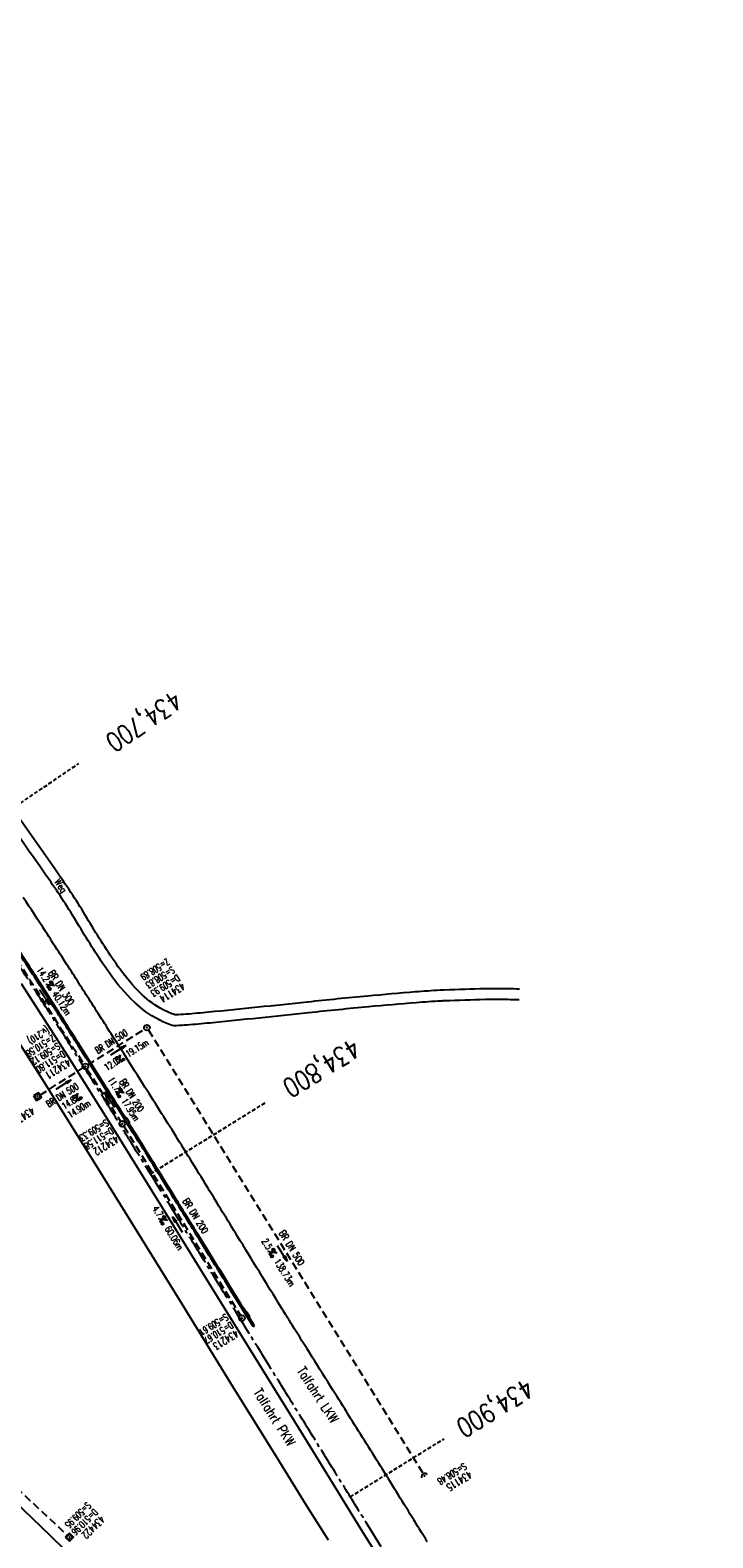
# Model space of a CAD drawing. Extents: x 454519 to 459636, y 422856 to 428936.
# Tile 27 of 82: x 457495 to 457675, y 425321 to 425718. Entities that reach past the tile are written whole.
import ezdxf
from ezdxf.enums import TextEntityAlignment as Align

# ---------------------------------------------------------------- set-up
doc = ezdxf.new("R2010")
doc.units = 0
doc.header["$LTSCALE"] = 2
doc.header["$MEASUREMENT"] = 0
for name, pattern in [('ACHSE', [5.5, 4, -0.5, 0.5, -0.5]), ('AUSGEZOGEN', [0]), ('GESTRICH-X2', [1.5, 1, -0.5]), ('GESTRICHELT', [0.75, 0.5, -0.25])]:
    doc.linetypes.add(name, pattern=pattern)
doc.layers.get('0').update_dxf_attribs({"linetype": 'CONTINUOUS'})
for name, color, linetype in [('ACHSETOP', 1, 'ACHSE'), ('FBR', 8, 'CONTINUOUS'), ('HEKTOM', 1, 'GESTRICHELT'), ('KANAL', 7, 'GESTRICH-X2'), ('PFEIL', 7, 'CONTINUOUS'), ('RINNE', 8, 'CONTINUOUS'), ('SCHACHTNR', 6, 'CONTINUOUS'), ('SCHRIFT', 7, 'AUSGEZOGEN'), ('SCHSYMBOL', 7, 'CONTINUOUS'), ('TEXTO', 4, 'CONTINUOUS'), ('TEXTU', 4, 'CONTINUOUS'), ('WEG', 8, 'AUSGEZOGEN')]:
    doc.layers.add(name, color=color, linetype=linetype)
doc.styles.add('ROMANS', font='romans.shx', dxfattribs={"width": 0.8})

# ---------------------------------------------------------------- blocks, each defined once
blk = doc.blocks.new('GST')
at = {"color": 0}
blk.add_circle((0, 0), 0.75, dxfattribs=at)
blk.add_point((0, 0), dxfattribs=at)
blk = doc.blocks.new('10')
blk.add_blockref('GST', (0, 0))
blk = doc.blocks.new('PROM')
blk.add_line((1.57, 1.82), (0.02, 0.02))
for centre, radius in [((0.32, 1.51), 0.317), ((0.94, 0.29), 0.283), ((1.64, 0.29), 0.283)]:
    blk.add_circle(centre, radius)
blk.add_arc((0.99, 2.68), 1.03, 239.1414, 303.3549)
blk = doc.blocks.new('PFEIL2')
at = {"color": 0}
for p, q in [((0.88, 0), (-2.4, -0.01)), ((0.88, -0.27), (0.88, 0.28)), ((0.88, 0.28), (2.43, 0.01)), ((0.91, 0.27), (0.88, 0.26)), ((0.97, 0.26), (0.88, 0.25)), ((1.02, 0.25), (0.88, 0.23)), ((1.07, 0.24), (0.88, 0.21)), ((1.13, 0.23), (0.88, 0.19)), ((1.18, 0.22), (0.88, 0.17)), ((1.24, 0.21), (0.88, 0.15)), ((1.29, 0.21), (0.88, 0.14)), ((1.34, 0.2), (0.88, 0.12)), ((1.4, 0.19), (0.88, 0.1)), ((1.45, 0.18), (0.88, 0.08)), ((1.51, 0.17), (0.88, 0.06)), ((1.56, 0.16), (0.88, 0.04)), ((1.61, 0.15), (0.88, 0.02)), ((1.67, 0.14), (0.88, 0.01)), ((1.72, 0.13), (0.88, -0.01)), ((1.78, 0.12), (0.88, -0.03)), ((1.83, 0.11), (0.88, -0.05)), ((1.88, 0.1), (0.88, -0.07)), ((1.94, 0.09), (0.88, -0.09)), ((2.05, 0.08), (0.88, -0.12)), ((1.99, 0.08), (0.88, -0.11)), ((2.1, 0.07), (0.88, -0.14)), ((2.15, 0.06), (0.88, -0.16)), ((2.21, 0.05), (0.88, -0.18)), ((2.26, 0.04), (0.88, -0.2)), ((2.32, 0.03), (0.88, -0.22)), ((2.37, 0.02), (0.88, -0.23)), ((2.42, 0.01), (0.88, -0.25)), ((2.43, 0.01), (0.88, -0.27))]:
    blk.add_line(p, q, dxfattribs=at)
blk = doc.blocks.new('40')
at = {"color": 0}
blk.add_arc((0.02, 0.31), 0.91, 192.5363, 347.4637, dxfattribs=at)
blk.add_point((0, 0), dxfattribs=at)
blk = doc.blocks.new('20')
blk.add_lwpolyline([(-0.75, -0.75), (0.75, -0.75), (0.75, 0.75), (-0.75, 0.75)], close=True)
blk.add_circle((0, 0), 0.676)
blk.add_point((0, 0))

msp = doc.modelspace()

# ---------------------------------------------------------------- linework, layer by layer
at = {"layer": 'ACHSETOP', "flags": 128}
msp.add_lwpolyline([(457915.72, 424851.29, -0.000006), (457913.58, 424853.81, -0.000044), (457913.3, 424854.14), (457897.16, 424873.22, 0.000004), (457889.08, 424882.77, -0.000008), (457881.01, 424892.31, -0.000002), (457872.61, 424902.22, -0.000003), (457864.86, 424911.39), (457848.71, 424930.47, 0.000027), (457843.58, 424936.54, -0.000013), (457838.45, 424942.6, -0.000828), (457837.34, 424943.91, -0.000193), (457832.58, 424949.58, -0.002836), (457826.36, 424957.07, -0.00181), (457816.73, 424968.91, -0.002663), (457809.62, 424977.8, -0.002228), (457801.22, 424988.52, -0.002227), (457793.59, 424998.45, -0.002235), (457786.07, 425008.4, -0.002237), (457778.64, 425018.43, -0.002229), (457771.27, 425028.55, -0.002228), (457764.01, 425038.74, -0.002231), (457756.84, 425048.97, -0.002238), (457749.71, 425059.34, -0.00227), (457742.78, 425069.63, -0.002201), (457734.87, 425081.59, -0.002958), (457729.08, 425090.55, -0.001376), (457721.3, 425102.82, -0.002197), (457716.48, 425110.54, -0.000018), (457715.87, 425111.53, 0.000102), (457715.76, 425111.71, 0.000005), (457709.19, 425122.34, -0.000006), (457702.61, 425132.97), (457689.46, 425154.23), (457676.31, 425175.49), (457663.16, 425196.75, -0.000006), (457656.58, 425207.38, 0.000006), (457650.01, 425218.01), (457636.86, 425239.28), (457623.71, 425260.54, -0.000006), (457617.13, 425271.17, 0.000006), (457610.56, 425281.8), (457597.41, 425303.06), (457584.25, 425324.32, -0.000017), (457577.68, 425334.95, 0.000017), (457571.1, 425345.59, 0.000011), (457564.53, 425356.22, -0.000007), (457557.95, 425366.85, -0.000002), (457550.82, 425378.37, -0.000002), (457544.8, 425388.11, -0.000012), (457538.23, 425398.74, 0.000002), (457531.65, 425409.37, 0.000013), (457522.15, 425424.73, 0.000036), (457518.82, 425430.11, 0.000002), (457518.5, 425430.63, 0.001494), (457513.17, 425439.19, 0.001009), (457505.21, 425451.81, 0.002111), (457499.48, 425460.77, 0.001564), (457491.66, 425472.81, 0.001564), (457484.79, 425483.24, 0.001559), (457477.84, 425493.65, 0.001562), (457470.82, 425504.02, 0.001568), (457463.77, 425514.31, 0.001567), (457456.64, 425524.56, 0.001562), (457449.44, 425534.8, 0.001556), (457442.17, 425544.98, 0.001559), (457434.85, 425555.1, 0.001564), (457427.46, 425565.18, 0.001563), (457420.01, 425575.22, 0.001565), (457412.5, 425585.2, 0.001564), (457404.92, 425595.15, 0.001562), (457397.28, 425605.05, 0.001562), (457389.58, 425614.89, 0.001563), (457381.81, 425624.71, 0.001568), (457374, 425634.44, 0.001561), (457366.14, 425644.12, 0.001554), (457358.17, 425653.79, 0.001558), (457350.15, 425663.42, 0.001564), (457342.11, 425672.95, 0.001572), (457334, 425682.43, 0.001566), (457325.8, 425691.9, 0.00156), (457317.56, 425701.31, 0.001562), (457309.26, 425710.65, 0.00156), (457300.91, 425719.93, 0.001558), (457292.49, 425729.18, 0.001564), (457284, 425738.39, 0.001569), (457275.49, 425747.51, 0.001564), (457266.01, 425757.53, 0.001926), (457258.25, 425765.62, 0.001186), (457247.56, 425776.64, 0.001887), (457240.8, 425783.52, 0.000041), (457237.45, 425786.9, 0.000316), (457237.01, 425787.34, 0.000002), (457228.45, 425795.96, 0.000003), (457223.19, 425801.26), (457205.57, 425819), (457187.95, 425836.74), (457170.34, 425854.48), (457152.72, 425872.22), (457135.11, 425889.96), (457117.49, 425907.69), (457099.87, 425925.43), (457082.26, 425943.17), (457064.64, 425960.91, 0.000014), (457055.83, 425969.78, -0.000014), (457047.03, 425978.65), (457029.41, 425996.39), (457011.79, 426014.13), (456994.18, 426031.87), (456976.56, 426049.61), (456958.95, 426067.35), (456941.33, 426085.09), (456923.71, 426102.82), (456906.1, 426120.56, 0.000014), (456897.29, 426129.43, -0.000014), (456888.48, 426138.3), (456870.86, 426156.04), (456853.25, 426173.78), (456835.63, 426191.52), (456818.02, 426209.26), (456800.4, 426227), (456782.78, 426244.74), (456765.17, 426262.47), (456747.55, 426280.21), (456729.93, 426297.95), (456712.32, 426315.69), (456694.7, 426333.43), (456677.09, 426351.17), (456659.47, 426368.91), (456641.85, 426386.65), (456624.24, 426404.39), (456606.62, 426422.13), (456589.01, 426439.87, 0.000014), (456580.2, 426448.74, -0.000014), (456571.39, 426457.6), (456553.77, 426475.34), (456536.16, 426493.08), (456518.54, 426510.82), (456500.93, 426528.56), (456483.31, 426546.3), (456465.69, 426564.04), (456448.08, 426581.78), (456430.46, 426599.52, 0.000014), (456421.65, 426608.39, -0.000014), (456412.84, 426617.26), (456395.23, 426634.99), (456383.63, 426646.67, 0.000725), (456382.56, 426647.75, 0.000156), (456377.6, 426652.72, 0.002626), (456370.69, 426659.55, 0.001668), (456359.73, 426670.21, 0.002498), (456351.52, 426678.06, 0.002083), (456341.58, 426687.4, 0.002085), (456332.39, 426695.88, 0.002089), (456323.15, 426704.28, 0.002082), (456313.84, 426712.59, 0.002074), (456304.43, 426720.86, 0.002079), (456294.95, 426729.04, 0.002087), (456285.44, 426737.12, 0.002093), (456275.86, 426745.12, 0.002088), (456266.18, 426753.06, 0.002077), (456256.46, 426760.91, 0.002077), (456246.66, 426768.68, 0.002082), (456236.8, 426776.37, 0.002086), (456226.89, 426783.97, 0.002088), (456215.98, 426792.19, 0.002513), (456206.86, 426798.93, 0.001652), (456194.46, 426807.93, 0.002613), (456186.58, 426813.55, 0.000131), (456181.19, 426817.36, 0.000661), (456180.12, 426818.11, 0.000001), (456173.12, 426823.01, -0.000002), (456166.12, 426827.92), (456145.65, 426842.27), (456125.17, 426856.61), (456104.7, 426870.96), (456084.23, 426885.31, 0.000012), (456075.03, 426891.75, -0.000012), (456065.83, 426898.2, -0.00044), (456065.72, 426898.27, -0.000024), (456063.76, 426899.66, -0.003713), (456055.72, 426905.4, -0.002427), (456043.53, 426914.34, -0.004512), (456034.85, 426920.89, -0.003471), (456023.71, 426929.59, -0.003476), (456013.96, 426937.42, -0.003478), (456004.33, 426945.38, -0.003472), (455994.81, 426953.46, -0.003468), (455985.39, 426961.7, -0.003467), (455976.09, 426970.06, -0.003474), (455966.91, 426978.53, -0.003474), (455957.86, 426987.14, -0.003467), (455948.91, 426995.88, -0.00347), (455940.09, 427004.74, -0.003474), (455931.4, 427013.72, -0.003479), (455922.83, 427022.81, -0.003475), (455914.39, 427032.04, -0.003471), (455906.07, 427041.38, -0.003476), (455897.89, 427050.82, -0.00347), (455889.85, 427060.38, -0.003463), (455881.92, 427070.06, -0.00347), (455874.13, 427079.85, -0.003479), (455866.5, 427089.73, -0.003479), (455859, 427099.71, -0.003469), (455851.62, 427109.82, -0.003465), (455844.39, 427120.03, -0.003473), (455837.31, 427130.32, -0.003478), (455830.37, 427140.71, -0.003474), (455823.57, 427151.21, -0.00347), (455816.92, 427161.79, -0.003471), (455810.42, 427172.47, -0.003472), (455804.07, 427183.23, -0.003473), (455797.87, 427194.08, -0.003473), (455791.42, 427205.75, -0.003967), (455785.92, 427216.04, -0.002976), (455778.94, 427229.57, -0.004632), (455774.58, 427238.32, -0.000579), (455770.49, 427246.77, -0.001724), (455769.13, 427249.62, -0.000007), (455765.12, 427258.07, -0.000021), (455763.79, 427260.87), (455753.08, 427283.46), (455742.37, 427306.05), (455731.66, 427328.64, -0.000016), (455726.85, 427338.77, 0.000012), (455722.05, 427348.89, 0.000505), (455721.99, 427349.02, 0.000029), (455720.94, 427351.23, 0.005761), (455716.62, 427360.03, 0.003719), (455709.66, 427373.54, 0.006688), (455704.46, 427383.16, 0.005204), (455697.47, 427395.36, 0.00521), (455691.03, 427406.07, 0.005208), (455684.38, 427416.66, 0.005212), (455677.5, 427427.1, 0.005215), (455670.41, 427437.39, 0.005208), (455663.11, 427447.52, 0.005201), (455655.59, 427457.52, 0.005205), (455647.54, 427467.76, 0.005666), (455639.94, 427477.01, 0.004763), (455630.21, 427488.37, 0.007089), (455623.49, 427495.84, 0.001658), (455615.56, 427504.36, 0.003572), (455611.84, 427508.28, 0.000012), (455608, 427512.26, -0.000027), (455606.32, 427514), (455588.97, 427532), (455571.61, 427550), (455554.26, 427567.99), (455536.91, 427585.99, 0.000014), (455528.23, 427594.99, -0.000014), (455519.55, 427603.99), (455502.2, 427621.98), (455484.85, 427639.98, 0.000002), (455479.31, 427645.72, -0.000001), (455473.77, 427651.47, -0.001156), (455472.6, 427652.69, -0.000265), (455467.53, 427658.01, -0.003963), (455460.87, 427665.1, -0.002525), (455450.56, 427676.37, -0.003728), (455442.98, 427684.88, -0.00312), (455434.07, 427695.16, -0.003121), (455425.99, 427704.71, -0.003125), (455418.05, 427714.35, -0.003131), (455410.22, 427724.09, -0.003129), (455402.51, 427733.93, -0.003124), (455394.93, 427743.86, -0.003122), (455387.47, 427753.9, -0.003123), (455380.13, 427764.03, -0.003127), (455372.93, 427774.24, -0.003128), (455365.85, 427784.53, -0.003125), (455358.9, 427794.93, -0.003121), (455351.83, 427805.8, -0.003366), (455345.4, 427815.97, -0.002883), (455337.58, 427828.68, -0.004268), (455332.42, 427837.34, -0.001081), (455326.42, 427847.67, -0.002226), (455323.54, 427852.71, -0.000009), (455321.01, 427857.17, 0.000021), (455319.97, 427859.01), (455307.64, 427880.76, -0.000002), (455301.48, 427891.64, 0.000005), (455295.32, 427902.52, 0.000005), (455289.16, 427913.39, -0.000006), (455283, 427924.27, -0.000002), (455276.84, 427935.15, -0.000002), (455270.68, 427946.02, -0.000003), (455264.52, 427956.9, 0.000003), (455258.36, 427967.77, 0.000002), (455252.2, 427978.65, 0.000002), (455246.03, 427989.53, 0.000006), (455239.87, 428000.4, -0.000005), (455233.71, 428011.28, -0.000005), (455227.55, 428022.16, 0.000005), (455221.39, 428033.03, 0.000005), (455215.23, 428043.91, -0.000005), (455209.07, 428054.78, -0.000005), (455202.91, 428065.66, 0.000005), (455196.75, 428076.54, 0.000005), (455190.59, 428087.41, -0.000006), (455184.42, 428098.29, -0.000002), (455178.26, 428109.17, -0.000002), (455172.1, 428120.04, -0.000003), (455165.94, 428130.92, 0.000003), (455159.78, 428141.79, 0.000002), (455153.62, 428152.67, 0.000002), (455147.46, 428163.55, 0.000006), (455141.3, 428174.42, -0.000005), (455135.14, 428185.3, -0.000005), (455128.98, 428196.18, 0.000005), (455122.82, 428207.05, 0.000005), (455116.66, 428217.93, -0.000009), (455110.49, 428228.8), (455098.17, 428250.56), (455091.75, 428261.89, 0.000684), (455090.33, 428264.4, 0.000218), (455085.82, 428272.29, 0.001881), (455080.96, 428280.74, 0.001202), (455073.26, 428293.91, 0.001632), (455067.33, 428303.92, 0.001421), (455060.45, 428315.38, 0.001428), (455053.96, 428326.06, 0.001428), (455047.4, 428336.7, 0.00142), (455040.79, 428347.29, 0.001417), (455034.11, 428357.87, 0.001416), (455027.36, 428368.42, 0.00142), (455020.58, 428378.89, 0.001425), (455013.72, 428389.34, 0.001425), (455006.81, 428399.76, 0.001418), (454999.84, 428410.12, 0.001415), (454992.8, 428420.47, 0.001417), (454985.7, 428430.77, 0.00142), (454978.56, 428441.01, 0.001426), (454971.36, 428451.22, 0.001423), (454964.09, 428461.4, 0.00142), (454956.76, 428471.54, 0.001422), (454949.38, 428481.62, 0.001169), (454943.26, 428489.9, 0.001416)], format="xyb", dxfattribs=at)
at = {"layer": 'ACHSETOP'}
msp.add_lwpolyline([(458142.07, 424478.93, -0.000001), (458146.87, 424467.39, 0.000017), (458151.67, 424455.85, 0.000009), (458156.47, 424444.3, -0.000011), (458161.27, 424432.76, -0.000008), (458166.07, 424421.22, 0.000009), (458170.87, 424409.68, 0.000009)], format="xyb", dxfattribs=at)
at = {"layer": 'FBR', "flags": 128}
for points in [[(457176.51, 425850.98, -0.000001), (457160.29, 425867.39, -0.000176)], [(457075.09, 425953.15, -0.000002), (457067.24, 425961.04, 0.000002), (457059.38, 425968.93, 0.000158)], [(457599.9, 425319.97, -0.000919), (457591.8, 425333.07, 0.001769), (457587.59, 425339.87, 0.000208), (457583.38, 425346.6, -0.000105), (457575.05, 425359.9, -0.000052), (457564.23, 425377.18, -0.000352), (457562.63, 425379.75, -0.001592), (457561.47, 425381.62, -0.00016), (457549.98, 425400.33, -0.000599), (457542.15, 425413.12, 0.001005), (457537.47, 425420.74, 0.002119), (457533.83, 425426.61, 0.000891), (457525.06, 425440.51, 0.000432), (457519.29, 425449.61, 0.000367), (457512.47, 425460.32, 0.000959), (457506.27, 425470.02, 0.000877), (457499.44, 425480.6, 0.00249), (457493.61, 425489.51, 0.002058)], [(457612.23, 425300.18, 0.000088), (457601.72, 425317.05, -0.000507)]]:
    msp.add_lwpolyline(points, format="xyb", dxfattribs=at)
at = {"layer": 'FBR'}
for points in [[(457830.44, 424948.93, 0.000001), (457838.48, 424939.43, 0.000001), (457846.15, 424930.39, 0.000007)], [(457830.44, 424948.93, 0.000001), (457838.48, 424939.43, 0.000001), (457846.15, 424930.39, 0.000007)], [(457698.12, 425105.11, -0.000021), (457705.74, 425096.15, 0.000017), (457713.37, 425087.18, 0.000002), (457721.98, 425077.06, -0.000001), (457730.58, 425066.93, -0.000044)], [(457698.12, 425105.11, -0.000021), (457705.74, 425096.15, 0.000017), (457713.37, 425087.18, 0.000002), (457721.98, 425077.06, -0.000001), (457730.58, 425066.93, -0.000044)], [(457492.81, 425329.22, -0.001895), (457505.42, 425316.99, -0.002606)]]:
    msp.add_lwpolyline(points, format="xyb", dxfattribs=at)
for points in [[(457573.91, 425320.33), (457568.16, 425329.53), (457560.42, 425342.03), (457548.83, 425360.68), (457534.68, 425383.62), (457523.53, 425401.61), (457510.19, 425423.13), (457498.22, 425442.3), (457485.41, 425462.32), (457472.24, 425482.39), (457459.35, 425501.42), (457445.07, 425521.94), (457431.49, 425540.89), (457417.46, 425560.03), (457402.44, 425580.36), (457388.3, 425598.7), (457374.25, 425616.42), (457358.36, 425636.18), (457343.86, 425653.73), (457327.86, 425672.62), (457312.22, 425690.74), (457296.75, 425708.12), (457288.55, 425717.34), (457281.48, 425724.93)], [(457493.06, 425466.93), (457505.95, 425446.8), (457517.85, 425427.8), (457531.26, 425406.09), (457542.36, 425388.21), (457556.44, 425365.38), (457568.27, 425346.24), (457575.57, 425334.38), (457581.76, 425324.44), (457589.24, 425312.29), (457594.61, 425303.6), (457601.42, 425292.62), (457608.72, 425280.78)]]:
    msp.add_lwpolyline(points, dxfattribs=at)
at = {"layer": 'HEKTOM'}
for p, q in [((457472.97, 425500.88), (457508.19, 425524.81)), ((457527.06, 425416.81), (457557.67, 425435.76)), ((457579.66, 425331.75), (457604.35, 425347.03))]:
    msp.add_line(p, q, dxfattribs=at)
at = {"layer": 'KANAL'}
for p, q in [((457488.69, 425478.22), (457509.53, 425445.69)), ((457510.56, 425445.47), (457525.5, 425454.88)), ((457526.53, 425454.66), (457598.75, 425337.97)), ((457497.97, 425437.53), (457509.31, 425444.66)), ((457510.34, 425444.44), (457519.22, 425430.59)), ((457520.03, 425429.31), (457550.75, 425379.47)), ((457472, 425352.56), (457505.19, 425321.69))]:
    msp.add_line(p, q, dxfattribs=at)
at = {"layer": 'RINNE'}
for p, q in [((457495.5, 425470.22), (457496.02, 425470.14)), ((457496.22, 425469.1), (457496.75, 425469.01)), ((457496.94, 425467.97), (457497.47, 425467.89)), ((457497.67, 425466.85), (457498.19, 425466.76)), ((457498.39, 425465.72), (457498.92, 425465.64)), ((457499.11, 425464.6), (457499.64, 425464.52)), ((457499.83, 425463.47), (457500.36, 425463.39)), ((457500.55, 425462.35), (457501.07, 425462.27)), ((457501.26, 425461.23), (457501.79, 425461.14)), ((457501.98, 425460.1), (457502.51, 425460.02)), ((457502.7, 425458.98), (457503.22, 425458.9)), ((457503.41, 425457.85), (457503.94, 425457.77)), ((457504.13, 425456.73), (457504.65, 425456.65)), ((457504.84, 425455.61), (457505.36, 425455.53)), ((457505.55, 425454.49), (457506.08, 425454.4)), ((457506.26, 425453.36), (457506.79, 425453.28)), ((457506.97, 425452.24), (457507.5, 425452.16)), ((457507.68, 425451.12), (457508.21, 425451.04)), ((457508.39, 425449.99), (457508.92, 425449.91)), ((457509.1, 425448.87), (457509.63, 425448.79)), ((457509.81, 425447.75), (457510.34, 425447.67)), ((457510.52, 425446.63), (457511.04, 425446.55)), ((457511.23, 425445.5), (457511.75, 425445.42)), ((457511.94, 425444.38), (457512.46, 425444.3)), ((457512.64, 425443.26), (457513.17, 425443.18)), ((457513.35, 425442.14), (457513.88, 425442.06)), ((457514.06, 425441.02), (457514.58, 425440.93)), ((457514.77, 425439.89), (457515.29, 425439.81)), ((457515.47, 425438.77), (457516, 425438.69)), ((457516.18, 425437.65), (457516.7, 425437.57)), ((457516.89, 425436.53), (457517.41, 425436.45)), ((457517.59, 425435.41), (457518.12, 425435.32)), ((457518.3, 425434.28), (457518.82, 425434.2)), ((457519, 425433.16), (457519.53, 425433.08)), ((457519.71, 425432.04), (457520.23, 425431.96)), ((457521.12, 425429.8), (457521.64, 425429.71)), ((457521.83, 425428.67), (457522.35, 425428.59)), ((457522.53, 425427.55), (457523.05, 425427.47)), ((457523.23, 425426.43), (457523.76, 425426.35)), ((457523.94, 425425.31), (457524.46, 425425.23)), ((457524.64, 425424.19), (457525.16, 425424.11)), ((457525.34, 425423.07), (457525.86, 425422.99)), ((457526.03, 425421.95), (457526.56, 425421.86)), ((457526.73, 425420.83), (457527.25, 425420.74)), ((457527.42, 425419.7), (457527.95, 425419.62)), ((457528.12, 425418.58), (457528.64, 425418.5)), ((457528.81, 425417.47), (457529.33, 425417.38)), ((457529.5, 425416.35), (457530.02, 425416.26)), ((457530.2, 425415.23), (457530.72, 425415.14)), ((457530.89, 425414.11), (457531.41, 425414.02)), ((457531.58, 425412.99), (457532.1, 425412.9)), ((457532.27, 425411.87), (457532.79, 425411.78)), ((457532.97, 425410.75), (457533.49, 425410.66)), ((457533.66, 425409.63), (457534.18, 425409.54)), ((457534.35, 425408.51), (457534.87, 425408.43)), ((457535.04, 425407.39), (457535.56, 425407.31)), ((457535.73, 425406.27), (457536.25, 425406.19)), ((457536.43, 425405.15), (457536.95, 425405.07)), ((457537.12, 425404.03), (457537.64, 425403.95)), ((457537.81, 425402.91), (457538.33, 425402.83)), ((457538.5, 425401.79), (457539.02, 425401.71)), ((457539.2, 425400.67), (457539.72, 425400.59)), ((457539.89, 425399.55), (457540.41, 425399.47)), ((457540.58, 425398.43), (457541.1, 425398.35)), ((457541.27, 425397.31), (457541.79, 425397.23)), ((457541.97, 425396.19), (457542.49, 425396.11)), ((457542.66, 425395.07), (457543.18, 425394.99)), ((457543.35, 425393.95), (457543.87, 425393.87)), ((457544.05, 425392.83), (457544.57, 425392.75)), ((457544.74, 425391.71), (457545.26, 425391.63)), ((457545.43, 425390.59), (457545.95, 425390.51)), ((457546.12, 425389.47), (457546.65, 425389.39)), ((457546.82, 425388.35), (457547.34, 425388.27)), ((457547.51, 425387.23), (457548.03, 425387.15)), ((457548.2, 425386.11), (457548.73, 425386.03)), ((457548.9, 425384.99), (457549.42, 425384.91)), ((457549.59, 425383.87), (457550.11, 425383.79)), ((457550.28, 425382.75), (457550.81, 425382.67)), ((457550.98, 425381.63), (457551.5, 425381.55)), ((457551.67, 425380.51), (457552.19, 425380.43)), ((457553.06, 425378.27), (457553.58, 425378.19)), ((457553.75, 425377.15), (457554.27, 425377.07))]:
    msp.add_line(p, q, dxfattribs=at)
for points in [[(457554.09, 425376.6, -0.000102), (457548.32, 425385.92, -0.000069), (457539.76, 425399.76, -0.000122), (457533.16, 425410.43, 0.000149), (457527.75, 425419.17, 0.001701), (457522.55, 425427.53, 0.000627), (457508.31, 425450.13, 0.000979), (457502.2, 425459.76, 0.001062), (457496.52, 425468.63, 0.003583), (457489.15, 425479.91, 0.002194), (457476.91, 425498.19, 0.001156), (457470.1, 425508.2, 0.001366), (457464.3, 425516.65, 0.002518), (457453.8, 425531.67, 0.002518), (457443.15, 425546.59, 0.00125), (457436.91, 425555.2, 0.001137), (457429.99, 425564.65, 0.000868), (457425.11, 425571.26, 0.002191)], [(457520.57, 425431.42, 0.000525), (457508.65, 425450.34, 0.000979), (457502.53, 425459.98, 0.001062), (457496.86, 425468.84, 0.003272), (457490.13, 425479.15, 0.002194)], [(457552.21, 425380.39, -0.000063), (457548.66, 425386.13, -0.000069), (457540.1, 425399.97, -0.000122), (457533.5, 425410.64, 0.000149), (457528.09, 425419.39, 0.001701), (457522.89, 425427.74, 0.000067), (457521.37, 425430.15, 0.000979)], [(457554.43, 425376.81, -0.000025), (457553.01, 425379.11, -0.000069)]]:
    msp.add_lwpolyline(points, format="xyb", dxfattribs=at)
at = {"layer": 'RINNE', "flags": 128}
msp.add_lwpolyline([(457554.09, 425376.6), (457554.43, 425376.81)], dxfattribs=at)
at = {"layer": 'SCHSYMBOL'}
for points in [[(457521.03, 425429.94), (457520.23, 425431.21), (457520.72, 425431.52), (457521.52, 425430.25)], [(457552.67, 425378.9), (457551.88, 425380.18), (457552.37, 425380.49), (457553.16, 425379.21)]]:
    msp.add_lwpolyline(points, close=True, dxfattribs=at)
at = {"layer": 'WEG'}
for points in [[(457624.15, 425465.43, 0.004288), (457618.01, 425465.53, 0.009357), (457615.11, 425465.5, 0.000585), (457604.38, 425465.17, 0.006301), (457603.31, 425465.12, 0.00556), (457596.75, 425464.67, 0.002886), (457584.22, 425463.59, 0.004034), (457568.36, 425462.01, -0.002453), (457542.38, 425459.34, -0.003745), (457536.47, 425458.8, -0.007789), (457533.7, 425458.62, -0.099329), (457533.5, 425458.64, -0.034408), (457530.4, 425460, -0.069783), (457524.89, 425463.95, -0.050858), (457518.51, 425471.39, -0.017893), (457510.79, 425483.41, 0.01867), (457503.16, 425495.26, 0.001486), (457479.77, 425528.51, 0.004412)], [(457624.08, 425462.59, 0.004288), (457617.98, 425462.69, 0.009357), (457615.19, 425462.65, 0.000585), (457604.47, 425462.32, 0.006301), (457603.48, 425462.28, 0.00556), (457596.98, 425461.83, 0.002886), (457584.48, 425460.76, 0.004034), (457568.66, 425459.18, -0.002453), (457542.66, 425456.5, -0.003745), (457536.71, 425455.96, -0.007789), (457533.84, 425455.77, -0.099329), (457532.54, 425455.96, -0.034402), (457529.08, 425457.48, -0.069789), (457522.92, 425461.89, -0.050858), (457516.17, 425469.77, -0.017893), (457508.34, 425481.96, 0.01867), (457500.82, 425493.62, 0.001486), (457477.45, 425526.86, 0.004412)]]:
    msp.add_lwpolyline(points, format="xyb", dxfattribs=at)

# ---------------------------------------------------------------- block references
at = {"layer": 'PFEIL'}
for p, rotation in [((457499.2, 425463.23), 302.6777), ((457518.57, 425449.33), 32.2531), ((457504.18, 425440.25), 32.2508), ((457516.3, 425436.33), 122.6788), ((457534.16, 425403.5), 121.6439), ((457561.79, 425395.78), 301.7539)]:
    msp.add_blockref('PFEIL2', p, dxfattribs=dict(at, rotation=rotation))
at = {"layer": 'SCHSYMBOL'}
for name, p, rotation in [('10', (457526.13, 425455.28), 302.2358), ('10', (457509.94, 425445.07), 302.2358), ('20', (457497.34, 425437.12), 302.2356), ('GST', (457519.63, 425429.96), 121.7373999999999), ('GST', (457551.14, 425378.83), 121.7374000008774), ('40', (457599.14, 425337.32), 209.8684730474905), ('20', (457505.72, 425321.18), 314.7143519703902)]:
    msp.add_blockref(name, p, dxfattribs=dict(at, rotation=rotation))
at = {"layer": 'TEXTU'}
for p, rotation in [((457499.46, 425466.66), 302.6777), ((457518.73, 425445.79), 32.2531), ((457517.72, 425438.43), 302.6788), ((457507.52, 425435.62), 32.2508), ((457529.14, 425404.92), 301.6439), ((457557.92, 425396.32), 301.7539)]:
    msp.add_blockref('PROM', p, dxfattribs=dict(at, rotation=rotation))

# ---------------------------------------------------------------- texts
at = {"layer": 'HEKTOM', "style": 'ROMANS', "width": 0.8}
for s, rotation, p in [('434,700', 214.1539, (457533.22, 425544.2)), ('434,800', 211.7374, (457580.32, 425452.6)), ('434,900', 211.7374, (457625.96, 425363.11))]:
    msp.add_text(s, height=5, rotation=rotation, dxfattribs=at).set_placement(p)
at = {"layer": 'SCHACHTNR', "style": 'ROMANS'}
for s, height, rotation, width, p in [('Z=508.89', 1.8, 212.2358, 0.6, (457531.37, 425473.61)), ('S=508.83', 1.8, 212.2358, 0.6, (457532.71, 425471.48)), ('D=509.93', 1.8, 212.2358, 0.6, (457534.06, 425469.36)), ('434114', 2, 212.2358, 0.7, (457535.37, 425467.26)), ('(v.210)', 1.8, 212.2358, 0.6, (457499.77, 425455.62)), ('Z=510.58', 1.8, 212.2358, 0.6, (457501.25, 425453.51)), ('S=509.12', 1.8, 212.2358, 0.6, (457502.56, 425451.39)), ('D=511.80', 1.8, 212.2358, 0.6, (457503.91, 425449.29)), ('434211', 2, 212.2358, 0.7, (457505.25, 425447.17)), ('434315', 2, 212.2356, 0.7, (457495.8, 425434.44)), ('S=509.33', 1.8, 211.7374, 0.6, (457515.32, 425431.24)), ('D=511.58', 1.8, 211.7374, 0.6, (457516.63, 425429.11)), ('434212', 2, 211.7374, 0.7, (457517.94, 425426.99)), ('S=509.61', 1.8, 211.7374, 0.6, (457546.83, 425380.09)), ('D=510.67', 1.8, 211.7374, 0.6, (457548.14, 425377.97)), ('434213', 2, 211.7374, 0.7, (457549.45, 425375.84)), ('S=508.48', 1.8, 211.7374, 0.6, (457609.55, 425340.81)), ('434115', 2, 211.7374, 0.7, (457610.86, 425338.68)), ('S=509.95', 1.8, 224.7144, 0.6, (457510.37, 425330.56)), ('D=510.96', 1.8, 224.7144, 0.6, (457512.13, 425328.78)), ('434422', 2, 224.7144, 0.7, (457513.88, 425327.01))]:
    msp.add_text(s, height=height, rotation=rotation, dxfattribs=dict(at, width=width)).set_placement(p)
at = {"layer": 'SCHRIFT', "style": 'ROMANS', "width": 0.8}
for s, height, rotation, p in [('Weg', 1.8, 303.195, (457501.66, 425493.67)), ('Talfahrt LKW', 2.5, 303.1397, (457565.47, 425364.94)), ('Talfahrt PKW', 2.5, 302.5068, (457554.04, 425359.26))]:
    msp.add_text(s, height=height, rotation=rotation, dxfattribs=at).set_placement(p)
at = {"layer": 'TEXTO', "style": 'ROMANS'}
for s, rotation, width, p in [('BR DN 300', 302.6777, 0.75, (457502.88, 425465.34)), ('BR DN 500', 32.2531, 0.6, (457517.23, 425450.86)), ('BR DN 500', 32.2508, 0.6, (457504.34, 425436.75)), ('BR DN 200', 302.6788, 0.6, (457521.4, 425436.98)), ('BR DN 200', 301.6439, 0.75, (457538.16, 425405.25)), ('BR DN 500', 301.7539, 0.75, (457563.5, 425396.84))]:
    msp.add_text(s, height=1.8, rotation=rotation, dxfattribs=dict(at, width=width)).set_placement(p, align=Align.CENTER)
at = {"layer": 'TEXTU', "style": 'ROMANS'}
for s, rotation, width, p in [('14.2', 302.6777, 0.75, (457497, 425470.51)), ('40.12m', 302.6777, 0.75, (457501.06, 425464.14)), ('19.15m', 32.2531, 0.6, (457521.26, 425447.39)), ('12.0', 32.2531, 0.6, (457515.64, 425443.83)), ('11.7', 302.6788, 0.6, (457515.74, 425441.5)), ('14.8', 32.2508, 0.6, (457504.42, 425433.68)), ('14.90m', 32.2508, 0.6, (457505.99, 425431.41)), ('17.95m', 302.6788, 0.6, (457519.33, 425435.9)), ('4.7', 301.6439, 0.75, (457527.44, 425407.65)), ('60.06m', 301.6439, 0.75, (457530.72, 425402.37)), ('2.5', 301.7539, 0.75, (457556.22, 425399.06)), ('138.73m', 301.7539, 0.75, (457559.5, 425393.78))]:
    msp.add_text(s, height=1.8, rotation=rotation, dxfattribs=dict(at, width=width)).set_placement(p)

doc.saveas('drawing.dxf')
